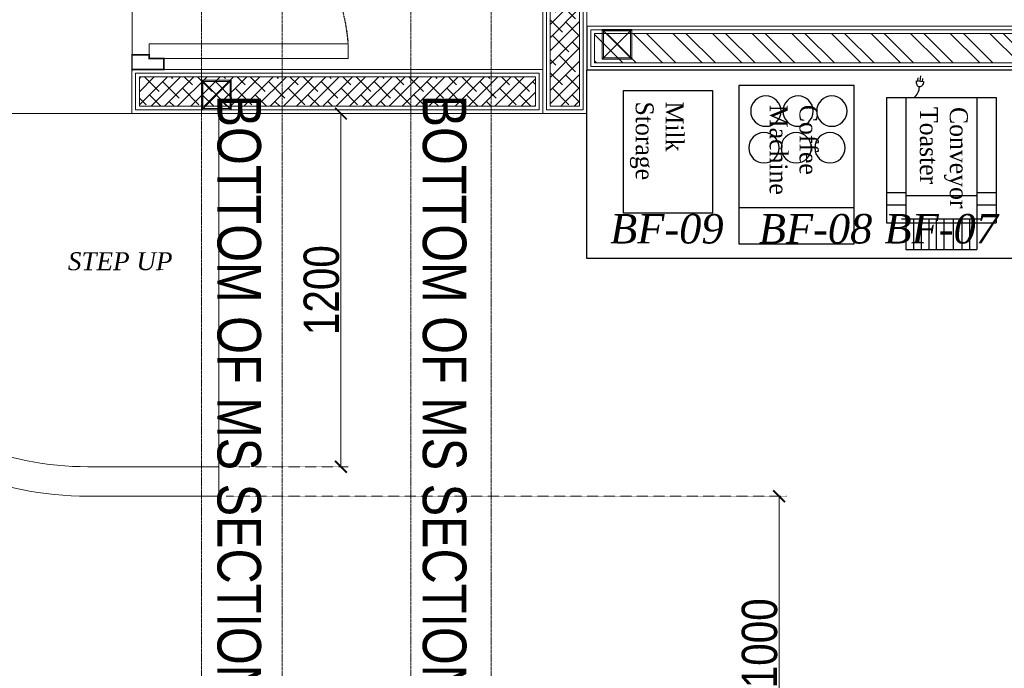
# Model space of a CAD drawing. Header units: millimetres. Extents: x -106827 to 92813, y -35754 to 7831.
# Tile 78 of 160: x -37125 to -33780, y -20134 to -17930. Entities that reach past the tile are written whole.
import ezdxf
from ezdxf.xclip import XClip

# ---------------------------------------------------------------- set-up
doc = ezdxf.new("R2010")
doc.units = ezdxf.units.MM
doc.header["$XCLIPFRAME"] = 2
doc.header["$PDMODE"] = 35
doc.linetypes.add('General Arrangement Plan$0$( Hidden )', pattern=[0.375, 0.25, -0.125])
doc.linetypes.add('General Arrangement Plan$1$HIDDEN', pattern=[0.375, 0.25, -0.125])
for name, color, linetype, lineweight in [('General Arrangement Plan$0$DIM', 7, 'Continuous', 13), ('General Arrangement Plan$0$TEXT', 7, 'Continuous', 5), ('General Arrangement Plan$1$01_WALL-INTERNAL', 250, 'Continuous', 13), ('General Arrangement Plan$1$A-HATCH', 15, 'Continuous', 0), ('General Arrangement Plan$1$A-PARTITION', 23, 'Continuous', 9), ('General Arrangement Plan$1$BEAM', 113, 'Continuous', 9), ('General Arrangement Plan$1$Finishes', 5, 'Continuous', 13), ('General Arrangement Plan$1$MEI- EXISTING WALLS', 1, 'Continuous', 15), ('General Arrangement Plan$1$WALL NEW', 6, 'Continuous', 13)]:
    doc.layers.add(name, color=color, linetype=linetype, lineweight=lineweight)
for name, color, linetype in [('General Arrangement Plan$1$Equipment', 5, 'Continuous'), ('General Arrangement Plan$1$Equipment Name', 7, 'Continuous'), ('General Arrangement Plan$1$IDS-DOOR', 45, 'Continuous')]:
    doc.layers.add(name, color=color, linetype=linetype)
doc.layers.add('General Arrangement Plan$1$MS', color=7, linetype='Continuous', lineweight=0, true_color=0x3c5977)
doc.styles.add('General Arrangement Plan$1$Standard', font='ARIALN.TTF')
doc.styles.add('General Arrangement Plan$1$style 2', font='arial.ttf', dxfattribs={"height": 25})
doc.styles.add('General Arrangement Plan$1$style12', font='BOOKOSI.TTF')
doc.styles.add('General Arrangement Plan$1$TMH-TEXT', font='simplex.shx', dxfattribs={"width": 0.8})
doc.dimstyles.new('General Arrangement Plan$1$TFS-Dim', dxfattribs={"dimtxt": 120, "dimasz": 40, "dimexe": 25, "dimexo": 25, "dimgap": 4.5, "dimtad": 1, "dimdec": 0, "dimzin": 0, "dimdsep": 46, "dimtxsty": 'General Arrangement Plan$1$Standard', "dimblk": 'General Arrangement Plan$1$_ArchTick', "dimcen": 0.09, "dimdle": 2, "dimclrd": 256, "dimclre": 8, "dimadec": 0, "dimazin": 0, "dimtfac": 1, "dimtdec": 0, "dimtofl": 0, "dimtmove": 1, "dimatfit": 3, "dimfxl": 1, "dimtolj": 1, "dimtzin": 0, "dimlwd": -1, "dimlwe": -1, "dimarcsym": 0})

# ---------------------------------------------------------------- blocks, each defined once
blk = doc.blocks.new('General Arrangement Plan$1$A$Cc3302e59')
at = {"layer": 'General Arrangement Plan$1$Equipment'}
for p, q in [((-419.1, 366), (-419.1, 0)), ((0, 366), (-419.1, 366)), ((-358.7, 366), (-358.7, 301.4)), ((-317.5, 366), (-317.5, 301.4)), ((0, 366), (0, 0)), ((-508, 301.4), (-508, 64.6)), ((-419.1, 301.4), (-508, 301.4)), ((0, 301.4), (-419.1, 301.4)), ((-405.8, 316.5), (-405.8, 49.5)), ((-327.7, 301.4), (-327.7, 64.6)), ((-405.8, 276), (-508, 276)), ((55.7, 266), (53.2, 242.2)), ((-405.8, 250.6), (-508, 250.6)), ((53.6, 245.6), (63.7, 244.5)), ((54.4, 253.7), (72.5, 251.9)), ((55.3, 261.9), (65.4, 260.9)), ((-405.8, 225.2), (-508, 225.2)), ((-405.8, 199.8), (-508, 199.8)), ((-405.8, 174.4), (-508, 174.4)), ((-405.8, 143.8), (-507, 143.8)), ((-405.8, 113.9), (-508, 113.9)), ((-405.8, 88.5), (-508, 88.5)), ((-419.1, 64.6), (-508, 64.6)), ((0, 64.6), (-419.1, 64.6)), ((0, 64.6), (-419.1, 64.6)), ((-358.7, 64.6), (-358.7, 0)), ((-317.5, 64.6), (-317.5, 0)), ((0, 0), (-419.1, 0))]:
    blk.add_line(p, q, dxfattribs=at)
blk.add_lwpolyline([(53.2, 242.2, -0.063324), (45.7, 244, -0.07639), (40.1, 247.1, -0.107132), (36.2, 251.8, -0.14755), (35.4, 256.1, -0.14755), (37.1, 260.2, -0.107132), (41.8, 263.9, -0.07639), (48, 265.9, -0.063324), (55.7, 266, -0.063324)], format="xyb", dxfattribs=at)
blk.add_arc((35.8, 300.9), 44.7, 216.852, 269.4417, dxfattribs=at)
blk = doc.blocks.new('General Arrangement Plan$1$A$C54c34bd5')
at = {"layer": 'General Arrangement Plan$1$Equipment'}
blk.add_line((0, 407.7), (385, 407.7), dxfattribs=at)
blk.add_lwpolyline([(0, 530), (385, 530), (385, 0), (0, 0), (0, 530)], dxfattribs=at)
for centre in [(83.6, 208.4), (191.4, 208.4), (304.3, 208.4), (89.9, 85.8), (197.7, 85.8), (310.6, 85.8)]:
    blk.add_circle(centre, 50.7, dxfattribs=at)
blk = doc.blocks.new('General Arrangement Plan$1$A$C08D46EED')
at = {"lineweight": 0}
for p, q in [((-523.2, 710.2), (-440.8, 609.6)), ((-1219.8, 140, 0), (-1137.4, 39.4))]:
    blk.add_line(p, q, dxfattribs=at)
at = {"linetype": 'Continuous', "lineweight": 0, "const_width": 6}
blk.add_lwpolyline([(-440.8, 609.6), (-523.2, 710.2), (-569.6, 672.2), (-525.3, 618), (-513.6, 627.5), (-475.6, 581.1)], close=True, dxfattribs=at)
blk.add_lwpolyline([(-440.8, 609.6), (-523.2, 710.2), (-569.6, 672.2), (-525.3, 618), (-513.6, 627.5), (-475.6, 581.1)], close=True, dxfattribs=at)
at = {"lineweight": 0}
blk.add_lwpolyline([(-513.6, 627.5), (-560.1, 589.5), (-46.4, -38), (0, 0)], close=True, dxfattribs=at)
blk.add_lwpolyline([(-513.6, 627.5), (-560.1, 589.5), (-46.4, -38), (0, 0)], close=True, dxfattribs=at)
at = {"linetype": 'Continuous', "lineweight": 0, "const_width": 6, "elevation": 0}
blk.add_lwpolyline([(-1138.2, 38.8), (-1220.6, 139.4), (-1174.1, 177.4), (-1129.8, 123.2), (-1141.4, 113.7), (-1103.4, 67.3)], close=True, dxfattribs=at)
blk.add_lwpolyline([(-1138.2, 38.8), (-1220.6, 139.4), (-1174.1, 177.4), (-1129.8, 123.2), (-1141.4, 113.7), (-1103.4, 67.3)], close=True, dxfattribs=at)
at = {"color": 8, "linetype": 'General Arrangement Plan$1$HIDDEN', "ltscale": 0.025}
blk.add_arc((-511.6, 632, 0), 815.6, 219.45, 304.7707, dxfattribs=at)
blk = doc.blocks.new('General Arrangement Plan$1$_ArchTick')
at = {"color": 0, "linetype": 'ByBlock', "const_width": 0.15}
blk.add_lwpolyline([(-0.5, -0.5), (0.5, 0.5)], dxfattribs=at)
blk = doc.blocks.new('*D258')
at = {"layer": 'Defpoints', "color": 0}
for p in [(3573.2, 11235.3), (3158.8, 10035.4), (3573.2, 10035.4)]:
    blk.add_point(p, dxfattribs=at)
at = {"layer": 'General Arrangement Plan$0$DIM', "color": 8}
blk.add_line((3573.2, 11237.3), (3573.2, 10033.4), dxfattribs=at)
at = {"layer": 'General Arrangement Plan$0$DIM', "color": 8, "linetype": 'General Arrangement Plan$0$( Hidden )'}
blk.add_line((3183.8, 10035.4), (3598.2, 10035.4), dxfattribs=at)
at = {"layer": 'General Arrangement Plan$0$DIM', "color": 8, "xscale": 40, "yscale": 40, "zscale": 40}
for p, rotation in [((3573.2, 11235.3), 90), ((3573.2, 10035.4), 270)]:
    blk.add_blockref('General Arrangement Plan$1$_ArchTick', p, dxfattribs=dict(at, rotation=rotation))
at = {"layer": 'General Arrangement Plan$0$DIM', "color": 0, "insert": (3507.4, 10635.3), "char_height": 120, "attachment_point": 5, "rotation": 90, "style": 'General Arrangement Plan$1$Standard'}
blk.add_mtext('\\A1;1200', dxfattribs=at)
blk = doc.blocks.new('*D264')
at = {"layer": 'Defpoints', "color": 0}
for p in [(3158.8, 9935.3), (5061.9, 9935.3), (4358.8, 8935.4)]:
    blk.add_point(p, dxfattribs=at)
at = {"layer": 'General Arrangement Plan$0$DIM', "color": 8}
blk.add_line((5061.9, 8933.4), (5061.9, 9937.3), dxfattribs=at)
at = {"layer": 'General Arrangement Plan$0$DIM', "color": 8, "linetype": 'General Arrangement Plan$0$( Hidden )'}
for p, q in [((3183.8, 9935.3), (5086.9, 9935.3)), ((4383.8, 8935.4), (5086.9, 8935.4))]:
    blk.add_line(p, q, dxfattribs=at)
at = {"layer": 'General Arrangement Plan$0$DIM', "color": 8, "xscale": 40, "yscale": 40, "zscale": 40}
for p, rotation in [((5061.9, 9935.3), 90), ((5061.9, 8935.4), 270)]:
    blk.add_blockref('General Arrangement Plan$1$_ArchTick', p, dxfattribs=dict(at, rotation=rotation))
at = {"layer": 'General Arrangement Plan$0$DIM', "color": 0, "insert": (4996.1, 9435.4), "char_height": 120, "attachment_point": 5, "rotation": 90, "style": 'General Arrangement Plan$1$Standard'}
blk.add_mtext('\\A1;1000', dxfattribs=at)
blk = doc.blocks.new('*U277')
at = {"layer": 'General Arrangement Plan$1$A-HATCH', "lineweight": -2, "true_color": 0x939598}
h = blk.add_hatch(dxfattribs=at)
h.set_pattern_fill('ANSI32', color=252, scale=0.4)
h.set_pattern_definition([(45, (-520.4093, 0), (-2.694077, 2.694077), []), (45, (-518.6132, 0), (-2.694077, 2.694077), [])])
h.paths.add_polyline_path([(-346.02, 5), (-120.06, 5), (-120.06, 1), (-346.02, 1)])
at = {"layer": 'General Arrangement Plan$1$Finishes'}
blk.add_lwpolyline([(-347.02, 6), (-119.06, 6), (-119.06, 0), (-347.02, 0)], close=True, dxfattribs=at)
at = {"layer": 'General Arrangement Plan$1$WALL NEW'}
for points in [[(-346.52, 5.5), (-119.56, 5.5), (-119.56, 0.5), (-346.52, 0.5)], [(-346.02, 5), (-120.06, 5), (-120.06, 1), (-346.02, 1)]]:
    blk.add_lwpolyline(points, close=True, dxfattribs=at)
blk = doc.blocks.new('General Arrangement Plan$1$A$C0642dd72')
at = {"layer": 'General Arrangement Plan$1$MS', "ltscale": 10}
for p, q in [((4260.4, 10397), (4360.4, 10497)), ((4360.4, 10397), (4260.4, 10497)), ((2899.7, 10224.7), (2999.7, 10324.7)), ((2999.7, 10224.7), (2899.7, 10324.7))]:
    blk.add_line(p, q, dxfattribs=at)
for points in [[(4260.4, 10397), (4360.4, 10397), (4360.4, 10497), (4260.4, 10497)], [(4264.4, 10401), (4356.4, 10401), (4356.4, 10493), (4264.4, 10493)], [(2899.7, 10224.7), (2999.7, 10224.7), (2999.7, 10324.7), (2899.7, 10324.7)], [(2903.7, 10228.7), (2995.7, 10228.7), (2995.7, 10320.7), (2903.7, 10320.7)]]:
    blk.add_lwpolyline(points, close=True, dxfattribs=at)
blk = doc.blocks.new('General Arrangement Plan')
at = {"layer": 'General Arrangement Plan$1$A-HATCH', "lineweight": -2, "true_color": 0x939598}
h = blk.add_hatch(dxfattribs=at)
h.set_pattern_fill('ANSI38', color=252, scale=10, angle=180)
h.paths.add_polyline_path([(4384, 11260.3), (4384, 12575.7), (4284, 12575.7), (4284, 11260.3)])
h = blk.add_hatch(dxfattribs=at)
h.set_pattern_fill('ANSI38', color=252, scale=10, angle=180)
h.paths.add_polyline_path([(4234, 11360.3), (2888.3, 11360.3), (2888.3, 11260.3), (4234, 11260.3)])
at = {"color": 252, "true_color": 0x939598}
blk.add_line((4993.6, 11172.8), (4993.6, 11172.8), dxfattribs=at)
at = {"layer": 'General Arrangement Plan$1$A-PARTITION', "ltscale": 10}
for p, q in [((2863.3, 11235.3), (1663.3, 11235.3)), ((3158.8, 10035.4), (3158.8, 11235.3))]:
    blk.add_line(p, q, dxfattribs=at)
blk.add_lwpolyline([(1663.3, 11235.3), (1663.3, 11085.3, 0.414214), (2713.3, 10035.3), (3158.8, 10035.3), (3158.8, 9935.3), (2713.3, 9935.3, -0.414214), (1563.3, 11085.3), (1563.3, 11235.3)], format="xyb", dxfattribs=at)
at = {"layer": 'General Arrangement Plan$1$BEAM', "linetype": 'General Arrangement Plan$0$( Hidden )', "ltscale": 11}
for points in [[(3373.3, 14050.1), (3373.2, 899.1), (3099.8, 899.1), (3099.8, 14050.1)], [(4084.2, 14050.1), (4084.2, 899.1), (3810.8, 899.1), (3810.8, 14050.1)]]:
    blk.add_lwpolyline(points, close=True, dxfattribs=at)
at = {"layer": 'General Arrangement Plan$1$Equipment', "color": 32, "ltscale": 0.2}
blk.add_lwpolyline([(4407.7, 10743.6), (10108.5, 10743.6), (10108.5, 11382.6), (4407.7, 11382.6)], close=True, dxfattribs=at)
at = {"layer": 'General Arrangement Plan$1$Equipment'}
blk.add_lwpolyline([(4836.7, 11313.2), (4531.9, 11313.2), (4531.9, 10898.2), (4836.7, 10898.2)], close=True, dxfattribs=at)
at = {"layer": 'General Arrangement Plan$1$Finishes'}
for points in [[(4409, 11235.3), (4409, 12600.7), (4259, 12600.7), (4259, 11235.3)], [(4259, 11385.3), (2863.3, 11385.3), (2863.3, 11235.3), (4259, 11235.3)]]:
    blk.add_lwpolyline(points, close=True, dxfattribs=at)
at = {"layer": 'General Arrangement Plan$1$MEI- EXISTING WALLS', "color": 252, "true_color": 0x939598}
blk.add_line((2863.4, 11380.1), (2863.4, 12600.7), dxfattribs=at)
at = {"layer": 'General Arrangement Plan$1$WALL NEW'}
for points in [[(4396.5, 11247.8), (4396.5, 12588.2), (4271.5, 12588.2), (4271.5, 11247.8)], [(4384, 11260.3), (4384, 12575.7), (4284, 12575.7), (4284, 11260.3)], [(4246.5, 11372.8), (2875.8, 11372.8), (2875.8, 11247.8), (4246.5, 11247.8)], [(4234, 11360.3), (2888.3, 11360.3), (2888.3, 11260.3), (4234, 11260.3)]]:
    blk.add_lwpolyline(points, close=True, dxfattribs=at)
at = {"layer": 'General Arrangement Plan$1$01_WALL-INTERNAL', "xscale": -25, "yscale": 25, "zscale": 25, "rotation": 180}
blk.add_blockref('*U277', (13084.9, 11532.6), dxfattribs=at)
at = {"layer": 'General Arrangement Plan$1$Equipment'}
for name, p, xscale, yscale, zscale, rotation in [('General Arrangement Plan$1$A$Cc3302e59', (5799, 11290.2), 1.016002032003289, 1.016002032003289, 1.016002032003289, 90), ('General Arrangement Plan$1$A$C54c34bd5', (4925.6, 11330.9), -1.016002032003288, 1.016002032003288, 1.016002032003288, 180)]:
    blk.add_blockref(name, p, dxfattribs=dict(at, xscale=xscale, yscale=yscale, zscale=zscale, rotation=rotation))
at = {"layer": 'General Arrangement Plan$1$IDS-DOOR', "color": 1, "xscale": -0.8330996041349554, "yscale": 0.8330996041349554, "zscale": 0.8330996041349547, "rotation": 129.3008264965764}
blk.add_blockref('General Arrangement Plan$1$A$C08D46EED', (3597.3, 11422.8), dxfattribs=at)
at = {"layer": 'General Arrangement Plan$1$MS', "ltscale": 10}
blk.add_blockref('General Arrangement Plan$1$A$C0642dd72', (200.7, 1023.9), dxfattribs=at)
at = {"layer": 'General Arrangement Plan$0$TEXT', "color": 1, "char_height": 100, "attachment_point": 7, "style": 'General Arrangement Plan$1$Standard'}
for s, insert in [('{\\fTimes New Roman|b0|i1|c0|p18;BF-09}', (4487.6, 10792.6)), ('{\\fTimes New Roman|b0|i1|c0|p18;BF-08}', (4992.9, 10792.6)), ('{\\fTimes New Roman|b0|i1|c0|p18;BF-07}', (5419.9, 10792.6))]:
    blk.add_mtext(s, dxfattribs=dict(at, insert=insert))
at = {"layer": 'General Arrangement Plan$1$BEAM', "char_height": 147.925, "width": 5195.333, "attachment_point": 7, "rotation": 270, "style": 'General Arrangement Plan$1$TMH-TEXT'}
for s, insert in [('{\\fArial|b0|i0|c0|p34;\\C5;BOTTOM OF MS SECTION @13\'-11" FROM RAW FLOOR LEVEL}', (3124, 11300.1)), ('{\\fArial|b0|i0|c0|p34;\\C5;BOTTOM OF MS SECTION @9\'-8" FROM RAW FLOOR LEVEL}', (3821.7, 11300.1))]:
    blk.add_mtext(s, dxfattribs=dict(at, insert=insert))
at = {"layer": 'General Arrangement Plan$1$Equipment Name', "color": 0, "extrusion": (-1.04836e-07, 2.14625e-08, 1), "insert": (4554.8, 11276.5), "char_height": 60.96, "width": 622.304, "attachment_point": 7, "text_direction": (0, -1, 0), "style": 'General Arrangement Plan$1$style12'}
blk.add_mtext('\\pxql;{\\W0.95;Milk \\PStorage}', dxfattribs=at)
at = {"layer": 'General Arrangement Plan$1$Equipment Name', "color": 0, "extrusion": (-2.14625e-08, -1.04836e-07, 1), "insert": (5029.1, 11265.3), "char_height": 60.96, "width": 622.304, "attachment_point": 7, "text_direction": (0, -1, 0), "style": 'General Arrangement Plan$1$style12'}
blk.add_mtext('\\pxql;{\\W0.95;Coffee \\PMachine }', dxfattribs=at)
at = {"layer": 'General Arrangement Plan$1$Equipment Name', "color": 0, "extrusion": (1.04836e-07, -2.14625e-08, 1), "insert": (5703.1, 10635.5), "char_height": 60.96, "width": 622.304, "attachment_point": 3, "text_direction": (0, -1, 0), "style": 'General Arrangement Plan$1$style12'}
blk.add_mtext('\\pxql;{\\W0.95;Conveyor \\PToaster}', dxfattribs=at)
at = {"layer": 'General Arrangement Plan$1$Equipment Name', "insert": (2645.5, 10702.4), "char_height": 60.96, "width": 514.034, "attachment_point": 7, "rotation": 0.0081, "style": 'General Arrangement Plan$1$style 2'}
blk.add_mtext('\\A1;{\\fBookman Old Style|b0|i1|c0|p18;STEP UP}', dxfattribs=at)
at = {"layer": 'General Arrangement Plan$0$DIM', "color": 9, "true_color": 0xc7c8ca}
for base, p1, p2, picture, middle in [((3573.2, 10035.4), (3573.2, 11235.3), (3158.8, 10035.4), '*D258', (3507.4, 10635.3)), ((5061.9, 9935.3), (4358.8, 8935.4), (3158.8, 9935.3), '*D264', (4996.1, 9435.4))]:
    dim = blk.add_linear_dim(base=base, p1=p1, p2=p2, angle=90, dimstyle='General Arrangement Plan$1$TFS-Dim', override={"dimclrd": 8}, dxfattribs=at)
    dim.commit()
    dim.dimension.update_dxf_attribs({"geometry": picture, "text_midpoint": middle})

msp = doc.modelspace()

# ---------------------------------------------------------------- block references
at = {"color": 7}
ref = msp.add_blockref('General Arrangement Plan', (-39606.8, -29484.1), dxfattribs=at)
XClip(ref).set_block_clipping_path([(48.7190010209, -107.5186207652), (15251.6043912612, 15253.5715002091)])

doc.saveas('drawing.dxf')
